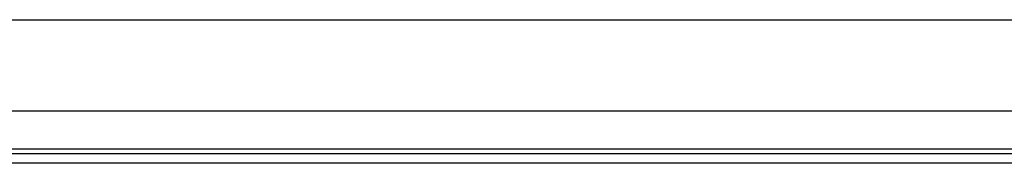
# Model space of a CAD drawing. Header units: inches. Extents: x 20 to 683, y 61 to 320.
# Tile 66 of 256: x 71.943 to 78.679, y 183.776 to 184.759. Entities that reach past the tile are written whole.
import ezdxf

# ---------------------------------------------------------------- set-up
doc = ezdxf.new("R2010")
doc.units = ezdxf.units.IN
doc.header["$MEASUREMENT"] = 0
doc.layers.add('Visible Edges(ANSI)', color=7, linetype='Continuous', lineweight=25)
doc.layers.add('Visible Tangent Edges(ANSI)', color=7, linetype='Continuous', lineweight=25)

msp = doc.modelspace()

# ---------------------------------------------------------------- linework, layer by layer
at = {"layer": 'Visible Edges(ANSI)'}
for p, q in [((21.2813, 184.7587), (91.2173, 184.7587)), ((86.6459, 184.1337), (68.0548, 184.1337)), ((68.3928, 183.8437), (86.3078, 183.8437)), ((86.3078, 183.7757), (68.3928, 183.7757))]:
    msp.add_line(p, q, dxfattribs=at)
at = {"layer": 'Visible Tangent Edges(ANSI)'}
msp.add_line((68.3264, 183.8747), (86.3743, 183.8747), dxfattribs=at)

doc.saveas('drawing.dxf')
